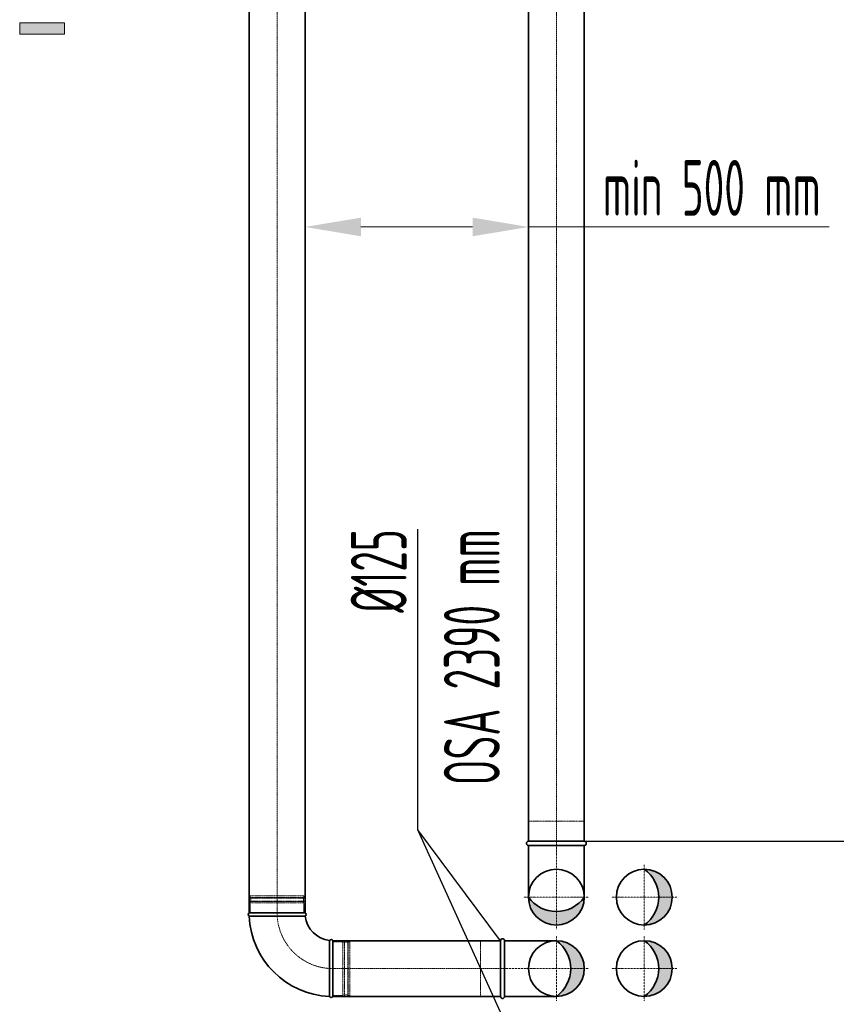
# Model space of a CAD drawing. Header units: millimetres. Extents: x 15940 to 92175, y -24684 to 227664.
# Tile 77 of 132: x 53558 to 55386, y 98179 to 100384. Entities that reach past the tile are written whole.
import ezdxf

# ---------------------------------------------------------------- set-up
doc = ezdxf.new("R2010")
doc.units = ezdxf.units.MM
doc.header["$LTSCALE"] = 0.05
for name, pattern in [('ACAD_ISO02W100', [15, 12, -3]), ('ACAD_ISO10W100', [18, 12, -3, 0, -3]), ('phl_thick', [0])]:
    doc.linetypes.add(name, pattern=pattern)
doc.layers.get('0').update_dxf_attribs({"lineweight": 5})
for name, color, linetype, lineweight in [('UT_KOTY - DIMENZE', 7, 'Continuous', 5), ('VZT_01 SUP (PŘÍVOD) - OBRYS', 5, 'Continuous', 35), ('VZT_02 SUP (PŘÍVOD) - OSA', 5, 'ACAD_ISO10W100', 5), ('VZT_05 ETA (ODVOD) - OBRYS', 6, 'Continuous', 35), ('VZT_06 ETA (ODVOD) - OSA', 6, 'ACAD_ISO10W100', 5), ('VZT_60_KOTY - DIMENZE', 7, 'Continuous', 5), ('VZT_POPIS - OBECNE', 7, 'Continuous', 5)]:
    doc.layers.add(name, color=color, linetype=linetype, lineweight=lineweight)
doc.layers.add('VZT_03 SUP (PŘÍVOD) - NETISK', color=8, linetype='ACAD_ISO02W100', lineweight=5, plot=False)
doc.layers.add('VZT_07 ETA (ODVOD) - NETISK', color=8, linetype='ACAD_ISO02W100', lineweight=5, plot=False)
doc.styles.add('EVORA_125', font='isocp.shx', dxfattribs={"width": 0.6, "height": 125})
doc.styles.add('ISOCP 2.5', font='isocp.shx', dxfattribs={"width": 0.6, "height": 2.5})

msp = doc.modelspace()

# ---------------------------------------------------------------- hatches: boundary and pattern name
at = {"layer": 'VZT_01 SUP (PŘÍVOD) - OBRYS'}
h = msp.add_hatch(color=256, dxfattribs=at)
h.dxf.hatch_style = 1
h.paths.add_polyline_path([(54955.9, 98481.8, -0.242708), (54988.2, 98419.3), (55018.4, 98419.3, 0.414214)])
h.paths.add_polyline_path([(55018.4, 98419.3), (54988.2, 98419.3, -0.242708), (54955.9, 98356.8, 0.414214)])
h = msp.add_hatch(color=256, dxfattribs=at)
h.dxf.hatch_style = 1
h.paths.add_polyline_path([(54821.6, 98419.3, -0.242708), (54759.1, 98387.1), (54759.1, 98356.8, 0.414214)])
h.paths.add_polyline_path([(54759.1, 98356.8), (54759.1, 98387.1, -0.242708), (54696.6, 98419.3, 0.414214)])
at = {"layer": 'VZT_05 ETA (ODVOD) - OBRYS'}
h = msp.add_hatch(color=256, dxfattribs=at)
h.dxf.hatch_style = 1
h.paths.add_polyline_path([(54759.1, 98321.8, -0.242708), (54791.4, 98259.3), (54821.6, 98259.3, 0.414214)])
h.paths.add_polyline_path([(54821.6, 98259.3), (54791.4, 98259.3, -0.242708), (54759.1, 98196.8, 0.414214)])
h = msp.add_hatch(color=256, dxfattribs=at)
h.dxf.hatch_style = 1
h.paths.add_polyline_path([(54955.9, 98321.8, -0.242708), (54988.2, 98259.3), (55018.4, 98259.3, 0.414214)])
h.paths.add_polyline_path([(55018.4, 98259.3), (54988.2, 98259.3, -0.242708), (54955.9, 98196.8, 0.414214)])
at = {"layer": 'VZT_POPIS - OBECNE'}
h = msp.add_hatch(color=256, dxfattribs=at)
h.dxf.hatch_style = 1
h.paths.add_polyline_path([(53558, 100351.8), (53658, 100351.8), (53658, 100376.8), (53558, 100376.8)])

# ---------------------------------------------------------------- linework, layer by layer
for centre in [(54955.9, 98419.3), (54955.9, 98259.3)]:
    msp.add_circle(centre, 62.5)
at = {"layer": 'UT_KOTY - DIMENZE'}
for p, q in [((54321.6, 99920), (54571.6, 99920)), ((54696.6, 99920), (55369.6, 99920))]:
    msp.add_line(p, q, dxfattribs=at)
for points in [[(54321.6, 99940.8), (54321.6, 99899.1), (54196.6, 99920)], [(54571.6, 99940.8), (54571.6, 99899.1), (54696.6, 99920)]]:
    msp.add_solid(points, dxfattribs=at)
at = {"layer": 'VZT_01 SUP (PŘÍVOD) - OBRYS'}
for points in [[(54696.6, 98544.3), (54696.6, 100437.5)], [(54821.6, 98544.3), (54821.6, 100437.5)], [(54821.6, 98544.3), (54696.6, 98544.3)], [(54821.6, 98535.3), (54696.6, 98535.3)], [(54696.6, 98535.3), (54696.6, 98419.3)], [(54821.6, 98535.3), (54821.6, 98419.3)]]:
    msp.add_lwpolyline(points, dxfattribs=at)
for centre in [(54759.1, 98419.3), (54955.9, 98419.3)]:
    msp.add_circle(centre, 62.5, dxfattribs=at)
for centre, radius, start, end in [((54696.6, 98539.8), 4.5, 90, 270), ((54821.6, 98539.8), 4.5, 270, 90), ((54911.5, 98419.3), 76.7, 305.4307, 54.5693), ((54759.1, 98463.8), 76.7, 215.4307, 324.5693)]:
    msp.add_arc(centre, radius, start, end, dxfattribs=at)
at = {"layer": 'VZT_02 SUP (PŘÍVOD) - OSA', "ltscale": 0.3}
for p, q in [((54955.9, 98491.8), (54955.9, 98419.3)), ((54883.4, 98419.3), (54955.9, 98419.3)), ((54955.9, 98419.3), (54955.9, 98346.8)), ((55028.4, 98419.3), (54955.9, 98419.3))]:
    msp.add_line(p, q, dxfattribs=at)
at = {"layer": 'VZT_02 SUP (PŘÍVOD) - OSA', "ltscale": 5}
msp.add_lwpolyline([(54759.1, 100437.5), (54759.1, 98544.3)], dxfattribs=at)
at = {"layer": 'VZT_02 SUP (PŘÍVOD) - OSA', "ltscale": 0.3}
for points in [[(54759.1, 98419.3), (54759.1, 98544.3)], [(54759.1, 98419.3), (54686.6, 98419.3)], [(54759.1, 98346.8), (54759.1, 98419.3)], [(54831.6, 98419.3), (54759.1, 98419.3)]]:
    msp.add_lwpolyline(points, dxfattribs=at)
at = {"layer": 'VZT_03 SUP (PŘÍVOD) - NETISK', "ltscale": 0.4}
msp.add_lwpolyline([(54821.6, 98544.3), (54821.6, 98589.3), (54696.6, 98589.3), (54696.6, 98544.3)], dxfattribs=at)
at = {"layer": 'VZT_05 ETA (ODVOD) - OBRYS'}
for p, q in [((54071.6, 98384.3), (54196.6, 98384.3)), ((54259.1, 98321.8), (54259.1, 98196.8))]:
    msp.add_line(p, q, dxfattribs=at)
for points in [[(54071.6, 100429.5), (54071.6, 98384.3)], [(54196.6, 100429.5), (54196.6, 98384.3)], [(54634.1, 98321.8), (54259.1, 98321.8)], [(54634.1, 98321.8), (54634.1, 98196.8)], [(54643.1, 98321.8), (54643.1, 98196.8)], [(54643.1, 98321.8), (54759.1, 98321.8)], [(54634.1, 98196.8), (54259.1, 98196.8)], [(54643.1, 98196.8), (54759.1, 98196.8)]]:
    msp.add_lwpolyline(points, dxfattribs=at)
for centre in [(54759.1, 98259.3), (54955.9, 98259.3)]:
    msp.add_circle(centre, 62.5, dxfattribs=at)
for centre, radius, start, end in [((54073.3, 98380.5), 4.17, 113.4678, 248.8928), ((54195, 98380.5), 4.17, 300.2981, 66.5322), ((54259.1, 98384.3), 187.5, 182.3607, 267.6393), ((54259.1, 98384.3), 62.5, 186.8302, 263.1698), ((54255.3, 98320.2), 4.17, 23.4678, 149.7019), ((54638.6, 98321.8), 4.5, 0, 180), ((54714.7, 98259.3), 76.7, 305.4307, 54.5693), ((54911.5, 98259.3), 76.7, 305.4307, 54.5693), ((54255.3, 98198.5), 4.17, 201.1072, 336.5322), ((54638.6, 98196.8), 4.5, 180, 0)]:
    msp.add_arc(centre, radius, start, end, dxfattribs=at)
for points, knots in [([(54197.1, 98376.9), (54197.1, 98376.9), (54197, 98376.9), (54196.7, 98376.9), (54196.4, 98376.9), (54195.3, 98376.9), (54194.6, 98376.9), (54191.4, 98376.9), (54188.3, 98376.8), (54179.3, 98376.8), (54173.2, 98376.8), (54159.1, 98376.7), (54151.2, 98376.7), (54135, 98376.7), (54126.8, 98376.7), (54110.9, 98376.6), (54103.4, 98376.6), (54090.3, 98376.6), (54084.7, 98376.6), (54077.7, 98376.6), (54075.6, 98376.6), (54072.6, 98376.6), (54071.8, 98376.6), (54071.8, 98376.6)], [197.067977, 197.067977, 197.067977, 197.067977, 201.792196, 201.792196, 209.190204, 209.190204, 218.040239, 218.040239, 237.760854, 237.760854, 262.206108, 262.206108, 286.831239, 286.831239, 311.323072, 311.323072, 335.946087, 335.946087, 360.704397, 360.704397, 377.088273, 377.088273, 394.105327, 394.105327, 394.105327, 394.105327]), ([(54251.7, 98322.3), (54251.7, 98322.3), (54251.7, 98320.7), (54251.7, 98314.6), (54251.6, 98310.1), (54251.6, 98298.7), (54251.6, 98291.9), (54251.5, 98276.9), (54251.5, 98268.8), (54251.5, 98252.5), (54251.5, 98244.3), (54251.4, 98229.1), (54251.4, 98222.2), (54251.4, 98210.4), (54251.4, 98205.7), (54251.4, 98199.1), (54251.4, 98197.3), (54251.4, 98197), (54251.4, 98197), (54251.4, 98197)], [0, 0, 0, 0, 24.235852, 24.235852, 48.531845, 48.531845, 73.024415, 73.024415, 97.570898, 97.570898, 122.078339, 122.078339, 146.53579, 146.53579, 170.957495, 170.957495, 195.359468, 195.359468, 197.168246, 197.168246, 197.168246, 197.168246])]:
    msp.add_open_spline(points, degree=3, knots=knots, dxfattribs=at)
at = {"layer": 'VZT_06 ETA (ODVOD) - OSA', "ltscale": 0.3}
for p, q in [((54955.9, 98331.8), (54955.9, 98259.3)), ((54883.4, 98259.3), (54955.9, 98259.3)), ((54955.9, 98259.3), (54955.9, 98186.8)), ((55028.4, 98259.3), (54955.9, 98259.3))]:
    msp.add_line(p, q, dxfattribs=at)
at = {"layer": 'VZT_06 ETA (ODVOD) - OSA', "ltscale": 5}
for points in [[(54134.1, 98384.3), (54134.1, 100429.5)], [(54259.1, 98259.3), (54634.1, 98259.3)]]:
    msp.add_lwpolyline(points, dxfattribs=at)
at = {"layer": 'VZT_06 ETA (ODVOD) - OSA', "ltscale": 0.3}
msp.add_lwpolyline([(54259.1, 98259.3), (54259.1, 98259.3, -0.414214), (54134.1, 98384.3), (54134.1, 98384.3)], format="xyb", dxfattribs=at)
for points in [[(54759.1, 98331.8), (54759.1, 98259.3)], [(54759.1, 98259.3), (54634.1, 98259.3)], [(54831.6, 98259.3), (54759.1, 98259.3)], [(54759.1, 98259.3), (54759.1, 98186.8)]]:
    msp.add_lwpolyline(points, dxfattribs=at)
at = {"layer": 'VZT_07 ETA (ODVOD) - NETISK', "ltscale": 0.4}
for p, q in [((54074.1, 98422.3), (54194.1, 98422.3)), ((54074.1, 98418.3), (54074.1, 98422.3)), ((54194.1, 98418.3), (54194.1, 98422.3)), ((54073.1, 98417.8), (54195.1, 98417.8)), ((54073.1, 98417.3), (54073.1, 98417.8)), ((54073.1, 98417.3), (54195.1, 98417.3)), ((54073.1, 98410.3), (54195.1, 98410.3)), ((54073.1, 98409.8), (54073.1, 98410.3)), ((54073.1, 98409.8), (54195.1, 98409.8)), ((54074.1, 98418.3), (54194.1, 98418.3)), ((54074.1, 98406.3), (54194.1, 98406.3)), ((54074.1, 98384.3), (54074.1, 98406.3)), ((54075.1, 98417.8), (54075.1, 98418.3)), ((54075.1, 98410.3), (54075.1, 98417.3)), ((54075.1, 98406.3), (54075.1, 98409.8)), ((54193.1, 98417.8), (54193.1, 98418.3)), ((54193.1, 98410.3), (54193.1, 98417.3)), ((54193.1, 98406.3), (54193.1, 98409.8)), ((54194.1, 98384.3), (54194.1, 98406.3)), ((54195.1, 98417.3), (54195.1, 98417.8)), ((54195.1, 98409.8), (54195.1, 98410.3)), ((54259.1, 98319.3), (54281.1, 98319.3)), ((54281.1, 98319.3), (54281.1, 98199.3)), ((54281.1, 98318.3), (54284.6, 98318.3)), ((54284.6, 98320.3), (54284.6, 98198.3)), ((54284.6, 98320.3), (54285.1, 98320.3)), ((54285.1, 98320.3), (54285.1, 98198.3)), ((54285.1, 98318.3), (54292.1, 98318.3)), ((54292.1, 98320.3), (54292.1, 98198.3)), ((54292.1, 98320.3), (54292.6, 98320.3)), ((54292.6, 98320.3), (54292.6, 98198.3)), ((54292.6, 98318.3), (54293.1, 98318.3)), ((54293.1, 98319.3), (54293.1, 98199.3)), ((54293.1, 98319.3), (54297.1, 98319.3)), ((54297.1, 98319.3), (54297.1, 98199.3)), ((54259.1, 98199.3), (54281.1, 98199.3)), ((54281.1, 98200.3), (54284.6, 98200.3)), ((54284.6, 98198.3), (54285.1, 98198.3)), ((54285.1, 98200.3), (54292.1, 98200.3)), ((54292.1, 98198.3), (54292.6, 98198.3)), ((54292.6, 98200.3), (54293.1, 98200.3)), ((54293.1, 98199.3), (54297.1, 98199.3))]:
    msp.add_line(p, q, dxfattribs=at)
msp.add_lwpolyline([(54634.1, 98321.8), (54589.1, 98321.8), (54589.1, 98196.8), (54634.1, 98196.8)], dxfattribs=at)
at = {"layer": 'VZT_60_KOTY - DIMENZE', "linetype": 'ByBlock', "lineweight": -2}
for p, q in [((54449.1, 98570.1), (54449.1, 98620.1)), ((55308.9, 98544.3), (55358.9, 98544.3))]:
    msp.add_line(p, q, dxfattribs=at)
for points in [[(54449.1, 98620.1), (54449.1, 99243.1)], [(54634.1, 98161.8), (54449.1, 98570.1)], [(54634.1, 98321.8), (54449.1, 98570.1)], [(54821.6, 98544.3), (55308.9, 98544.3)], [(55358.9, 98544.3), (55981.9, 98544.3)]]:
    msp.add_lwpolyline(points, dxfattribs=at)
at = {"layer": 'VZT_POPIS - OBECNE'}
msp.add_lwpolyline([(53658, 100351.8), (53658, 100376.8), (53558, 100376.8), (53558, 100351.8)], close=True, dxfattribs=at)

# ---------------------------------------------------------------- texts
at = {"layer": 'UT_KOTY - DIMENZE', "insert": (55107, 100007.5), "char_height": 125, "attachment_point": 5, "style": 'ISOCP 2.5'}
msp.add_mtext('min 500 mm', dxfattribs=at)
at = {"layer": 'VZT_60_KOTY - DIMENZE', "linetype": 'phl_thick', "insert": (54299.1, 99243.1), "char_height": 125, "attachment_point": 3, "rotation": 90, "style": 'EVORA_125'}
msp.add_mtext('%%C125\\POSA 2390 mm', dxfattribs=at)
at = {"layer": 'VZT_60_KOTY - DIMENZE', "linetype": 'phl_thick', "insert": (55981.9, 98694.3), "char_height": 125, "attachment_point": 3, "style": 'EVORA_125'}
msp.add_mtext('%%C125\\POSA 2390 mm', dxfattribs=at)

doc.saveas('drawing.dxf')
